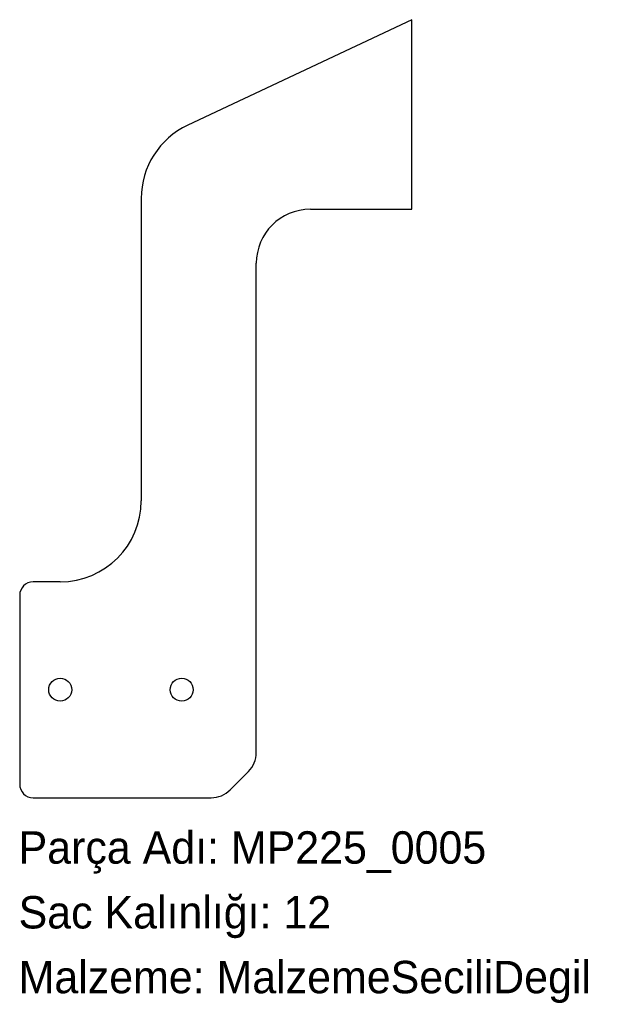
# Model space of a CAD drawing. Header units: millimetres. Extents: x 0 to 224, y -76 to 289.
import ezdxf

# ---------------------------------------------------------------- set-up
doc = ezdxf.new("R2010")
doc.units = ezdxf.units.MM
doc.linetypes.add('SLD-Katı', pattern=[0])
doc.linetypes.add('SLD-Sürekli', pattern=[0])
doc.layers.add('METIN', color=96, linetype='SLD-Katı')
doc.styles.add('SLDTEXTSTYLE0', font='ARIAL.TTF', dxfattribs={"width": 0.948, "bigfont": 'bigfont'})
doc.styles.add('SLDTEXTSTYLE1', font='ARIAL.TTF', dxfattribs={"width": 0.948})

msp = doc.modelspace()

# ---------------------------------------------------------------- linework, layer by layer
at = {"color": 7, "linetype": 'SLD-Sürekli', "lineweight": 25}
for p, q in [((145.63, 288.61), (62.63, 249.55)), ((145.63, 218.37), (145.63, 288.61)), ((45.4, 222.41), (45.4, 110.4)), ((108.02, 218.37), (145.63, 218.37)), ((88.02, 17.16), (88.02, 198.37)), ((15.4, 80.4), (5.4, 80.4)), ((0.4, 75.4), (0.4, 5.4)), ((78.33, 3.33), (85.09, 10.09)), ((5.4, 0.4), (71.26, 0.4))]:
    msp.add_line(p, q, dxfattribs=at)
for centre in [(15.4, 40.4), (60.4, 40.4)]:
    msp.add_circle(centre, 4.25, dxfattribs=at)
for centre, radius, start, end in [((75.4, 222.41), 30, 115.2011, 180), ((108.02, 198.37), 20, 90, 180), ((15.4, 110.4), 30, 270, 0), ((5.4, 75.4), 5, 90, 180), ((78.02, 17.16), 10, 315, 0), ((5.4, 5.4), 5, 180, 270), ((71.26, 10.4), 10, 270, 315)]:
    msp.add_arc(centre, radius, start, end, dxfattribs=at)

# ---------------------------------------------------------------- texts
at = {"layer": 'METIN', "char_height": 12, "attachment_point": 1}
for s, insert, style in [('Parça Adı: MP225_0005', (0, -12.03), 'SLDTEXTSTYLE0'), ('Sac Kalınlığı: 12', (0, -36.03), 'SLDTEXTSTYLE0'), ('Malzeme: MalzemeSeciliDegil', (0, -60.03), 'SLDTEXTSTYLE1')]:
    msp.add_mtext(s, dxfattribs=dict(at, insert=insert, style=style))

doc.saveas('drawing.dxf')
